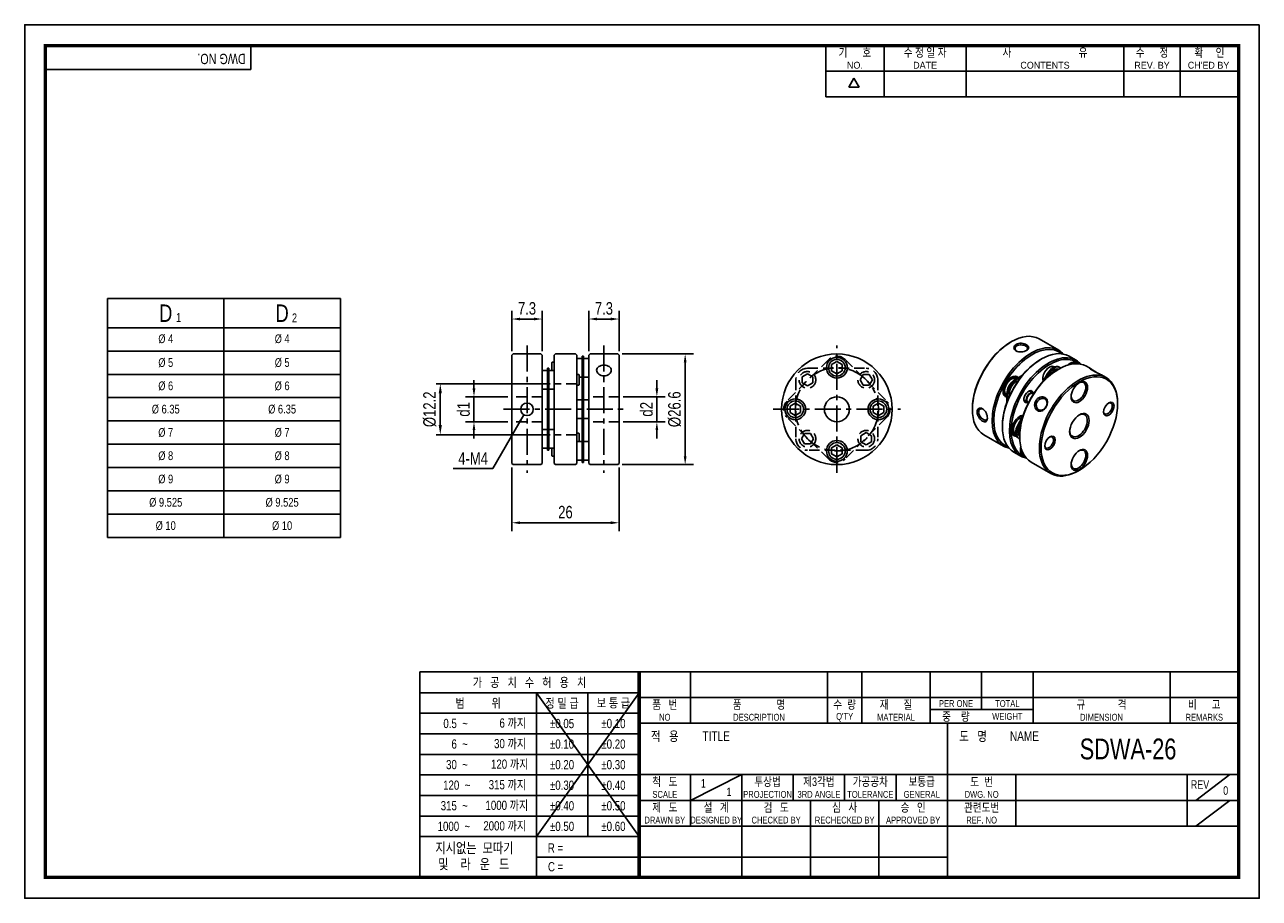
# Model space of a CAD drawing. Header units: millimetres. Extents: x 0 to 297, y 0 to 210.
import ezdxf
from ezdxf.enums import TextEntityAlignment as Align

# ---------------------------------------------------------------- set-up
doc = ezdxf.new("R2010")
doc.units = ezdxf.units.MM
doc.header["$LTSCALE"] = 5
for name, pattern in [('CENTER', [2, 1.25, -0.25, 0.25, -0.25]), ('CENTER2', [1.125, 0.75, -0.125, 0.125, -0.125]), ('DASHED', [0.75, 0.5, -0.25]), ('HIDDEN', [0.375, 0.25, -0.125]), ('PHANTOM2', [1.25, 0.625, -0.125, 0.125, -0.125, 0.125, -0.125])]:
    doc.linetypes.add(name, pattern=pattern)
doc.layers.get('0').update_dxf_attribs({"linetype": 'CONTINUOUS'})
doc.layers.get('Defpoints').update_dxf_attribs({"linetype": 'CONTINUOUS'})
for name, color, linetype in [('BM', 2, 'CONTINUOUS'), ('C', 1, 'CENTER2'), ('CT', 1, 'CENTER'), ('D', 7, 'CONTINUOUS'), ('DIM', 2, 'CONTINUOUS'), ('H', 3, 'HIDDEN'), ('HD', 4, 'DASHED'), ('P', 4, 'PHANTOM2')]:
    doc.layers.add(name, color=color, linetype=linetype)
doc.styles.get("Standard").update_dxf_attribs({"font": 'Gulim.ttf', "width": 0.8, "height": 3})
doc.dimstyles.new('LIM', dxfattribs={"dimtxt": 2, "dimasz": 2, "dimexe": 2, "dimexo": 1, "dimgap": 1, "dimtad": 1, "dimdec": 3, "dimzin": 9, "dimdsep": 46, "dimtxsty": 'Standard', "dimcen": 3, "dimclrd": 1, "dimclre": 1, "dimadec": 0, "dimazin": 0, "dimtfac": 1, "dimtdec": 3, "dimtmove": 0, "dimatfit": 3, "dimfxl": 0, "dimtolj": 1, "dimtzin": 0, "dimarcsym": 0})
doc.dimstyles.get("Standard").update_dxf_attribs({"dimtxt": 0.18, "dimasz": 0.18, "dimexe": 0.18, "dimexo": 0.0625, "dimgap": 0.09, "dimtad": 0, "dimtih": 1, "dimtoh": 1, "dimdec": 4, "dimzin": 0, "dimdsep": 46, "dimtxsty": 'Standard', "dimcen": 0.09, "dimadec": 0, "dimazin": 0, "dimtfac": 1, "dimtdec": 4, "dimtofl": 0, "dimtmove": 0, "dimatfit": 3, "dimfxl": 0, "dimtolj": 1, "dimtzin": 0, "dimarcsym": 0})

# ---------------------------------------------------------------- blocks, each defined once
blk = doc.blocks.new('*D7')
at = {"color": 1, "lineweight": -2, "ltscale": 25.4}
for p, q in [((117.19, 103.55), (117.19, 88.27)), ((142.99, 103.55), (142.99, 88.27)), ((119.19, 90.27), (140.99, 90.27))]:
    blk.add_line(p, q, dxfattribs=at)
at = {"color": 1, "ltscale": 25.4}
for points in [[(119.19, 90.61), (119.19, 89.94), (117.19, 90.27)], [(140.99, 90.61), (140.99, 89.94), (142.99, 90.27)]]:
    blk.add_solid(points, dxfattribs=at)
at = {"layer": 'Defpoints', "color": 0, "ltscale": 25.4}
for p in [(117.19, 104.55), (142.99, 104.55), (142.99, 90.27)]:
    blk.add_point(p, dxfattribs=at)
at = {"color": 0, "ltscale": 25.4, "insert": (130.09, 92.81), "char_height": 3, "attachment_point": 5}
blk.add_mtext('\\A1;26', dxfattribs=at)
blk = doc.blocks.new('*D8')
at = {"color": 1, "lineweight": -2, "ltscale": 25.4}
for p, q in [((143.69, 130.85), (160.89, 130.85)), ((158.89, 106.25), (158.89, 128.85)), ((143.69, 104.25), (160.89, 104.25))]:
    blk.add_line(p, q, dxfattribs=at)
at = {"color": 1, "ltscale": 25.4}
for points in [[(158.55, 128.85), (159.22, 128.85), (158.89, 130.85)], [(158.55, 106.25), (159.22, 106.25), (158.89, 104.25)]]:
    blk.add_solid(points, dxfattribs=at)
at = {"layer": 'Defpoints', "color": 0, "ltscale": 25.4}
for p in [(142.69, 130.85), (158.89, 130.85), (142.69, 104.25)]:
    blk.add_point(p, dxfattribs=at)
at = {"color": 0, "ltscale": 25.4, "insert": (156.35, 117.55), "char_height": 3, "attachment_point": 5, "rotation": 90}
blk.add_mtext('\\A1;{\\f??|b0|i0|c0|p49;%%c}26.6', dxfattribs=at)
blk = doc.blocks.new('*D9')
at = {"color": 1, "lineweight": -2, "ltscale": 25.4}
for p, q in [((152.08, 122.55), (152.08, 124.55)), ((143.99, 120.55), (154.08, 120.55)), ((152.08, 114.55), (152.08, 120.55)), ((143.99, 114.55), (154.08, 114.55)), ((152.08, 112.55), (152.08, 110.55))]:
    blk.add_line(p, q, dxfattribs=at)
at = {"color": 1, "ltscale": 25.4}
for points in [[(151.74, 122.55), (152.41, 122.55), (152.08, 120.55)], [(151.74, 112.55), (152.41, 112.55), (152.08, 114.55)]]:
    blk.add_solid(points, dxfattribs=at)
at = {"layer": 'Defpoints', "color": 0, "ltscale": 25.4}
for p in [(142.99, 120.55), (152.08, 120.55), (142.99, 114.55)]:
    blk.add_point(p, dxfattribs=at)
at = {"color": 0, "ltscale": 25.4, "insert": (149.58, 117.55), "char_height": 3, "attachment_point": 5, "rotation": 90}
blk.add_mtext('\\A1;{\\f??|b0|i0|c0|p49;d2}', dxfattribs=at)
blk = doc.blocks.new('*D10')
at = {"color": 1, "lineweight": -2, "ltscale": 25.4}
for p, q in [((135.69, 131.55), (135.69, 141.25)), ((142.99, 131.55), (142.99, 141.25)), ((137.69, 139.25), (140.99, 139.25))]:
    blk.add_line(p, q, dxfattribs=at)
at = {"color": 1, "ltscale": 25.4}
for points in [[(137.69, 139.59), (137.69, 138.92), (135.69, 139.25)], [(140.99, 139.59), (140.99, 138.92), (142.99, 139.25)]]:
    blk.add_solid(points, dxfattribs=at)
at = {"layer": 'Defpoints', "color": 0, "ltscale": 25.4}
for p in [(142.99, 139.25), (135.69, 130.55), (142.99, 130.55)]:
    blk.add_point(p, dxfattribs=at)
at = {"color": 0, "ltscale": 25.4, "insert": (139.34, 141.79), "char_height": 3, "attachment_point": 5}
blk.add_mtext('\\A1;7.3', dxfattribs=at)
blk = doc.blocks.new('*D11')
at = {"color": 1, "lineweight": -2, "ltscale": 25.4}
for p, q in [((117.19, 131.55), (117.19, 141.25)), ((124.49, 131.55), (124.49, 141.25)), ((122.49, 139.25), (119.19, 139.25))]:
    blk.add_line(p, q, dxfattribs=at)
at = {"color": 1, "ltscale": 25.4}
for points in [[(119.19, 139.59), (119.19, 138.92), (117.19, 139.25)], [(122.49, 139.59), (122.49, 138.92), (124.49, 139.25)]]:
    blk.add_solid(points, dxfattribs=at)
at = {"layer": 'Defpoints', "color": 0, "ltscale": 25.4}
for p in [(117.19, 139.25), (117.19, 130.55), (124.49, 130.55)]:
    blk.add_point(p, dxfattribs=at)
at = {"color": 0, "ltscale": 25.4, "insert": (120.84, 141.79), "char_height": 3, "attachment_point": 5}
blk.add_mtext('\\A1;7.3', dxfattribs=at)
blk = doc.blocks.new('*D12')
at = {"color": 1, "lineweight": -2, "ltscale": 25.4}
for p, q in [((108.08, 122.55), (108.08, 124.55)), ((116.19, 120.55), (106.08, 120.55)), ((108.08, 114.55), (108.08, 120.55)), ((116.19, 114.55), (106.08, 114.55)), ((108.08, 112.55), (108.08, 110.55))]:
    blk.add_line(p, q, dxfattribs=at)
at = {"color": 1, "ltscale": 25.4}
for points in [[(107.75, 122.55), (108.41, 122.55), (108.08, 120.55)], [(107.75, 112.55), (108.41, 112.55), (108.08, 114.55)]]:
    blk.add_solid(points, dxfattribs=at)
at = {"layer": 'Defpoints', "color": 0, "ltscale": 25.4}
for p in [(108.08, 120.55), (117.19, 120.55), (117.19, 114.55)]:
    blk.add_point(p, dxfattribs=at)
at = {"color": 0, "ltscale": 25.4, "insert": (105.58, 117.55), "char_height": 3, "attachment_point": 5, "rotation": 90}
blk.add_mtext('\\A1;{\\f??|b0|i0|c0|p49;d1}', dxfattribs=at)
blk = doc.blocks.new('*D13')
at = {"layer": 'D', "color": 1, "lineweight": -2}
for p, q in [((126.39, 123.65), (98.98, 123.65)), ((99.98, 121.35), (99.98, 113.75)), ((126.39, 111.45), (98.98, 111.45))]:
    blk.add_line(p, q, dxfattribs=at)
at = {"layer": 'D', "color": 1}
for points in [[(99.59, 121.35), (100.36, 121.35), (99.98, 123.65)], [(99.59, 113.75), (100.36, 113.75), (99.98, 111.45)]]:
    blk.add_solid(points, dxfattribs=at)
at = {"layer": 'Defpoints', "color": 0}
for p in [(127.39, 123.65), (99.98, 111.45), (127.39, 111.45)]:
    blk.add_point(p, dxfattribs=at)
at = {"layer": 'D', "insert": (97.43, 117.55), "char_height": 3, "attachment_point": 5, "rotation": 90}
blk.add_mtext('\\A1;%%C12.2', dxfattribs=at)

msp = doc.modelspace()

# ---------------------------------------------------------------- linework, layer by layer
for p, q in [((54.43705, 199.23234), (54.43705, 205)), ((192.71392, 192.64074), (192.71392, 205)), ((206.72109, 192.64074), (206.72109, 205)), ((226.49591, 192.64074), (226.49591, 205)), ((264.39765, 192.64074), (264.39765, 205)), ((277.99284, 192.64074), (277.99284, 205)), ((54.43705, 199.23234), (5, 199.23234)), ((192.71392, 198.82037), (291.58802, 198.82037)), ((198.25647, 194.97648), (199.49239, 197.11716)), ((200.72832, 194.97648), (199.49239, 197.11716)), ((200.72832, 194.97648), (198.25647, 194.97648)), ((192.71392, 192.64074), (291.58802, 192.64074)), ((19.93429, 144.14813), (19.93429, 86.74813)), ((19.93429, 144.14813), (75.93429, 144.14813)), ((75.93429, 144.14813), (75.93429, 86.74813)), ((19.93429, 86.74813), (75.93429, 86.74813)), ((95.07575, 54.43705), (95.07575, 5)), ((147.8086, 54.43705), (95.07575, 54.43705)), ((292, 54.43705), (147.8086, 54.43705)), ((147.8086, 54.43705), (147.8086, 5)), ((160.16787, 54.43705), (160.16787, 42.07779)), ((193.1259, 54.43705), (193.1259, 42.07779)), ((201.36541, 54.43705), (201.36541, 42.07779)), ((217.84443, 54.43705), (217.84443, 42.07779)), ((230.20369, 54.43705), (230.20369, 45.37359)), ((242.56295, 54.43705), (242.56295, 42.07779)), ((275.52098, 54.43705), (275.52098, 42.07779)), ((147.8086, 49.42948), (95.07575, 49.42948)), ((147.8086, 49.42948), (123.09008, 14.82355)), ((123.09008, 49.42948), (147.8086, 14.82355)), ((123.09008, 49.42948), (123.09008, 5)), ((135.44934, 49.42948), (135.44934, 14.82355)), ((147.8086, 48.25742), (292, 48.25742)), ((217.84443, 45.37359), (242.56295, 45.37359)), ((147.8086, 44.48577), (95.07575, 44.48577)), ((147.8086, 42.07779), (292, 42.07779)), ((221.96418, 5), (221.96418, 42.07779)), ((147.8086, 39.54207), (95.07575, 39.54207)), ((147.8086, 34.59837), (95.07575, 34.59837)), ((147.8086, 29.71852), (292, 29.71852)), ((160.16787, 23.53889), (172.52713, 29.71852)), ((160.16787, 29.71852), (160.16787, 17.35926)), ((172.52713, 29.71852), (172.52713, 5)), ((184.88639, 29.71852), (184.88639, 23.53889)), ((197.24565, 29.71852), (197.24565, 23.53889)), ((209.60492, 29.71852), (209.60492, 23.53889)), ((238.4432, 29.71852), (238.4432, 17.35926)), ((279.64074, 29.71852), (279.64074, 17.35926)), ((281.70061, 23.53889), (289.94012, 29.71852)), ((147.8086, 29.65466), (95.07575, 29.65466)), ((147.8086, 24.71096), (95.07575, 24.71096)), ((147.8086, 23.53889), (221.96418, 23.53889)), ((189.00615, 23.53889), (189.00615, 5)), ((205.48516, 23.53889), (205.48516, 5)), ((221.96418, 23.53889), (292, 23.53889)), ((281.70061, 17.35926), (289.94012, 23.53889)), ((147.8086, 19.76725), (95.07575, 19.76725)), ((147.8086, 17.35926), (292, 17.35926)), ((147.8086, 14.82355), (95.07575, 14.82355)), ((147.8086, 9.87984), (123.09008, 9.87984)), ((147.8086, 9.87984), (221.96418, 9.87984))]:
    msp.add_line(p, q)
at = {"color": 4}
for p, q in [((47.93429, 144.14813), (47.93429, 86.74813)), ((19.93429, 137.14813), (75.93429, 137.14813))]:
    msp.add_line(p, q, dxfattribs=at)
at = {"color": 1}
for p, q in [((19.93429, 131.54813), (75.93429, 131.54813)), ((19.93429, 125.94813), (75.93429, 125.94813)), ((19.93429, 120.34813), (75.93429, 120.34813)), ((19.93429, 114.74813), (75.93429, 114.74813)), ((19.93429, 109.14813), (75.93429, 109.14813)), ((19.93429, 103.54813), (75.93429, 103.54813)), ((19.93429, 97.94813), (75.93429, 97.94813)), ((19.93429, 92.34813), (75.93429, 92.34813))]:
    msp.add_line(p, q, dxfattribs=at)
msp.add_lwpolyline([(297, 210), (0, 210), (0, 0), (297, 0)], close=True)
msp.add_lwpolyline([(292, 205, 0.8, 0.8, 0), (5, 205, 0.8, 0.8, 0), (5, 5, 0.8, 0.8, 0), (292, 5, 0.8, 0.8, 0)], format="xyseb", close=True)
at = {"const_width": 0.82395}
msp.add_lwpolyline([(147.8086, 5), (147.8086, 54.43705)], dxfattribs=at)
at = {"layer": 'BM', "ltscale": 25.4}
for p, q in [((237.37805, 133.80725), (237.16592, 133.68478)), ((248.76566, 131.73072), (244.02805, 134.46599)), ((117.49488, 130.84762), (117.19488, 130.54762)), ((124.19488, 130.84762), (117.49488, 130.84762)), ((124.49488, 130.54762), (124.19488, 130.84762)), ((127.69488, 130.84762), (127.39488, 130.54762)), ((132.49488, 130.84762), (127.69488, 130.84762)), ((132.79488, 130.54762), (132.49488, 130.84762)), ((135.99488, 130.84762), (135.69488, 130.54762)), ((142.69488, 130.84762), (135.99488, 130.84762)), ((142.99488, 130.54762), (142.69488, 130.84762)), ((117.19488, 130.54762), (117.19488, 104.54762)), ((124.49488, 104.54762), (124.49488, 130.54762)), ((126.89488, 128.84762), (126.79488, 128.74762)), ((126.79488, 126.86869), (126.79488, 128.74762)), ((127.39488, 128.84762), (126.89488, 128.84762)), ((127.39488, 130.54762), (127.39488, 104.54762)), ((132.79488, 130.54762), (132.79488, 104.54762)), ((134.09488, 129.79762), (132.79488, 129.79762)), ((134.09488, 130.32655), (134.09488, 129.51262)), ((134.39488, 130.32655), (134.09488, 130.32655)), ((134.09488, 119.51262), (134.09488, 129.51262)), ((134.39488, 130.32655), (134.39488, 129.51262)), ((135.69488, 129.79762), (134.39488, 129.79762)), ((134.39488, 119.51262), (134.39488, 129.51262)), ((135.69488, 130.54762), (135.69488, 104.54762)), ((142.99488, 130.54762), (142.99488, 104.54762)), ((244.59054, 129.64312), (244.37841, 129.52065)), ((247.7285, 127.73506), (247.62473, 127.79497)), ((248.80843, 127.72232), (249.02056, 127.59984)), ((252.93759, 129.32206), (251.24054, 130.30185)), ((252.12975, 128.57603), (251.86773, 128.72731)), ((256.53127, 127.24725), (255.41247, 127.89319)), ((125.79488, 126.86869), (124.49488, 126.86869)), ((126.09488, 127.39762), (125.79488, 127.39762)), ((125.79488, 127.39762), (125.79488, 124.61869)), ((126.09488, 127.39762), (126.09488, 124.61869)), ((127.39488, 126.86869), (126.09488, 126.86869)), ((133.29488, 125.91869), (132.79488, 125.91869)), ((133.39488, 125.81869), (133.29488, 125.91869)), ((133.39488, 123.41869), (133.39488, 125.81869)), ((133.39488, 125.29762), (134.09488, 125.29762)), ((134.39488, 125.29762), (135.69488, 125.29762)), ((238.4528, 124.92542), (237.6958, 125.36247)), ((240.02539, 125.74186), (238.24704, 124.71513)), ((238.53203, 124.87967), (238.4528, 124.92542)), ((239.65202, 125.28135), (238.45917, 124.59265)), ((244.85413, 124.0821), (246.0295, 126.1179)), ((245.55125, 124.79964), (246.24163, 125.99542)), ((246.0295, 126.1179), (246.24163, 125.99542)), ((248.76247, 127.23446), (248.55034, 127.11198)), ((249.02056, 127.59984), (249.21904, 127.48525)), ((260.15008, 125.15793), (259.03133, 125.80384)), ((124.49488, 122.36869), (125.79488, 122.36869)), ((125.79488, 124.61869), (125.79488, 110.47655)), ((126.09488, 124.61869), (126.09488, 110.47655)), ((126.09488, 122.36869), (127.39488, 122.36869)), ((132.79488, 123.31869), (133.29488, 123.31869)), ((133.29488, 123.31869), (133.39488, 123.41869)), ((238.45917, 124.59265), (238.24704, 124.71513)), ((242.50328, 121.48991), (241.93759, 121.81651)), ((134.09488, 119.79762), (132.79488, 119.79762)), ((134.09488, 115.58262), (134.09488, 119.51262)), ((135.69488, 119.79762), (134.39488, 119.79762)), ((134.39488, 115.58262), (134.39488, 119.51262)), ((235.4458, 121.46536), (236.2028, 121.02831)), ((236.2028, 121.02831), (236.28203, 120.98256)), ((236.49417, 121.18917), (236.28203, 121.31165)), ((236.28203, 121.31165), (236.28203, 119.25818)), ((236.49417, 121.18917), (236.49417, 119.81179)), ((240.63759, 119.56484), (241.20328, 119.23824)), ((262.9046, 118.82454), (262.9046, 119.06949)), ((227.97353, 117.7631), (227.97353, 117.51815)), ((238.95843, 113.87045), (240.1338, 115.90625)), ((240.08343, 115.81901), (239.79666, 115.98457)), ((132.79488, 115.29762), (134.09488, 115.29762)), ((134.09488, 105.58262), (134.09488, 115.58262)), ((134.39488, 105.58262), (134.39488, 115.58262)), ((134.39488, 115.29762), (135.69488, 115.29762)), ((235.18602, 113.59896), (235.18602, 113.35401)), ((238.95843, 113.87045), (239.17056, 113.74798)), ((239.17056, 113.74798), (239.86095, 114.94376)), ((125.79488, 112.72655), (124.49488, 112.72655)), ((125.79488, 110.47655), (125.79488, 107.69762)), ((127.39488, 112.72655), (126.09488, 112.72655)), ((126.09488, 110.47655), (126.09488, 107.69762)), ((133.29488, 111.77655), (132.79488, 111.77655)), ((133.39488, 111.67655), (133.29488, 111.77655)), ((133.39488, 111.67655), (133.39488, 109.79762)), ((230.72805, 111.42971), (235.46566, 108.69445)), ((237.54666, 112.08746), (238.30366, 111.65041)), ((238.30366, 111.65041), (238.40743, 111.5905)), ((238.95843, 110.66162), (239.17056, 110.53914)), ((239.36904, 110.42455), (239.17056, 110.53914)), ((239.35795, 111.1903), (239.35795, 110.94535)), ((124.49488, 108.22655), (125.79488, 108.22655)), ((126.09488, 107.69762), (125.79488, 107.69762)), ((126.09488, 108.22655), (127.39488, 108.22655)), ((126.79488, 108.22655), (126.79488, 106.34762)), ((134.09488, 109.79762), (132.79488, 109.79762)), ((135.69488, 109.79762), (134.39488, 109.79762)), ((237.94054, 107.26558), (239.63759, 106.28578)), ((239.61773, 107.50969), (239.87975, 107.35841)), ((117.19488, 104.54762), (117.49488, 104.24762)), ((117.49488, 104.24762), (124.19488, 104.24762)), ((124.19488, 104.24762), (124.49488, 104.54762)), ((126.79488, 106.34762), (126.89488, 106.24762)), ((126.89488, 106.24762), (127.39488, 106.24762)), ((127.39488, 104.54762), (127.69488, 104.24762)), ((127.69488, 104.24762), (132.49488, 104.24762)), ((132.49488, 104.24762), (132.79488, 104.54762)), ((132.79488, 105.29762), (134.09488, 105.29762)), ((134.09488, 105.58262), (134.09488, 104.76869)), ((134.09488, 104.76869), (134.39488, 104.76869)), ((134.39488, 105.58262), (134.39488, 104.76869)), ((134.39488, 105.29762), (135.69488, 105.29762)), ((135.69488, 104.54762), (135.99488, 104.24762)), ((135.99488, 104.24762), (142.69488, 104.24762)), ((142.69488, 104.24762), (142.99488, 104.54762)), ((242.11247, 104.85691), (246.85008, 102.12165)), ((253.50008, 102.78038), (253.71222, 102.90286))]:
    msp.add_line(p, q, dxfattribs=at)
at = {"layer": 'BM', "linetype": 'Continuous'}
for points in [[(195.37513, 129.01116), (194.10767, 128.27939), (194.10767, 126.81585), (195.37513, 126.08408), (196.6426, 126.81585), (196.6426, 128.27939)], [(185.37513, 119.01116), (184.10767, 118.27939), (184.10767, 116.81585), (185.37513, 116.08408), (186.6426, 116.81585), (186.6426, 118.27939)], [(205.37513, 119.01116), (204.10767, 118.27939), (204.10767, 116.81585), (205.37513, 116.08408), (206.6426, 116.81585), (206.6426, 118.27939)], [(195.37513, 109.01116), (194.10767, 108.27939), (194.10767, 106.81585), (195.37513, 106.08408), (196.6426, 106.81585), (196.6426, 108.27939)]]:
    msp.add_lwpolyline(points, close=True, dxfattribs=at)
at = {"layer": 'BM', "ltscale": 25.4}
for centre, radius in [((195.37513, 117.54762), 13.3), ((195.37513, 127.54762), 2.5), ((195.37513, 127.54762), 2), ((120.84488, 117.54762), 1.5), ((185.37513, 117.54762), 2.5), ((185.37513, 117.54762), 2), ((195.37513, 117.54762), 3), ((205.37513, 117.54762), 2.5), ((205.37513, 117.54762), 2), ((195.37513, 107.54762), 2.5), ((195.37513, 107.54762), 2)]:
    msp.add_circle(centre, radius, dxfattribs=at)
for centre, major_axis, start_param, end_param in [((237.37805, 122.94785), (-6.65, -11.51814), 3.141592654, 6.283185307), ((237.16592, 123.07032), (6.5, 11.25833), 0.785398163, 2.35619449), ((242.11566, 120.21259), (6.65, 11.51814), 0, 3.328764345), ((242.3278, 120.09011), (-6.5, -11.25833), 3.034386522, 6.283185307), ((244.59054, 118.78372), (-6.65, -11.51814), 3.141592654, 6.283185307), ((246.28759, 117.80392), (6.65, 11.51814), 0, 3.328764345), ((242.11566, 120.21259), (6.65, 11.51814), 6.096013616, 6.283185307), ((244.37841, 118.90619), (-6.5, -11.25833), 3.926990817, 5.497787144), ((246.49973, 117.68145), (6.5, 11.25833), 0, 3.248798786), ((248.76247, 116.37505), (-6.65, -11.51814), 3.141592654, 6.283185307), ((246.49973, 125.84641), (1.125, 1.94856), 0, 2.710372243), ((247.41897, 125.31569), (-1.38947, -2.40663), 3.141592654, 4.71238898), ((247.6311, 125.19322), (-1.38947, -2.40663), 3.141592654, 4.71238898), ((251.49973, 126.3417), (-1.4, -2.42487), 2.906859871, 4.226267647), ((251.07546, 126.58665), (1.075, 1.86195), 0.017039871, 0.753911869), ((251.28759, 126.46418), (-1.25, -2.16506), 3.004224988, 3.868658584), ((251.00475, 126.62747), (-1.125, -1.94856), 3.011745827, 3.489345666), ((246.28759, 117.80392), (6.65, 11.51814), 6.096013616, 6.283185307), ((246.49973, 117.68145), (6.5, 11.25833), 6.175979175, 6.283185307), ((237.3278, 122.97686), (1.4, 2.42487), 0, 3.370523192), ((237.3278, 122.97686), (1.125, 1.94856), 0, 3.141592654), ((237.3278, 122.97686), (-1.125, -1.94856), 3.141592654, 6.283185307), ((237.11566, 123.09934), (-1.25, -2.16506), 2.847268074, 3.868658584), ((237.3278, 122.97686), (1.4, 2.42487), 6.054254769, 6.283185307), ((248.55034, 116.49753), (-6.5, -11.25833), 3.926990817, 5.497787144), ((253.50008, 113.63979), (6.65, 11.51814), 0, 3.926990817), ((247.6311, 125.19322), (-1.125, -1.94856), 3.216346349, 4.871168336), ((253.50008, 113.63979), (6.65, 11.51814), 5.497787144, 6.283185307), ((237.11566, 123.09934), (-1.25, -2.16506), 5.556119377, 6.283185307), ((238.24704, 122.44614), (1.38947, 2.40663), 0.785398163, 2.35619449), ((238.45917, 122.32367), (1.38947, 2.40663), 0.785398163, 2.35619449), ((238.45917, 122.32367), (-1.125, -1.94856), 3.604473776, 5.820304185), ((241.49973, 120.5682), (-0.8, -1.38564), 2.491248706, 6.283185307), ((241.28759, 120.69067), (-0.65, -1.12583), 3.141592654, 3.817387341), ((253.50008, 121.80475), (1.25, 2.16506), 2.414526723, 6.283185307), ((253.50008, 121.80475), (1.25, 2.16506), 0, 0.727065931), ((237.11566, 123.09934), (-1.25, -2.16506), 0, 0.294324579), ((241.28759, 120.69067), (-0.65, -1.12583), 5.60739062, 6.283185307), ((241.49973, 120.5682), (-0.8, -1.38564), 0, 0.650343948), ((241.85328, 120.36407), (0.65, 1.12583), 0, 3.496210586), ((241.92399, 120.32325), (-0.6, -1.03923), 2.884942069, 6.283185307), ((241.92399, 120.32325), (-0.6, -1.03923), 0, 0.256650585), ((241.85328, 120.36407), (0.65, 1.12583), 5.928567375, 6.283185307), ((260.57115, 117.72227), (-0.75, -1.29904), 0, 3.831409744), ((239.42866, 113.59896), (-1.4, -2.42487), 3.520310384, 6.283185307), ((239.21653, 113.72144), (-1.25, -2.16506), 3.363452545, 3.868658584), ((253.50008, 113.63979), (1.5, 2.59808), 2.405022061, 6.283185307), ((253.50008, 113.63979), (1.5, 2.59808), 0, 0.736570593), ((260.57115, 117.72227), (-0.75, -1.29904), 5.593368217, 6.283185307), ((239.42866, 113.59896), (-1.125, -1.94856), 3.572813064, 6.283185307), ((239.42866, 113.59896), (1.125, 1.94856), 0.431220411, 3.141592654), ((240.3479, 113.06824), (-1.38947, -2.40663), 4.71238898, 6.283185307), ((240.56003, 112.94577), (-1.38947, -2.40663), 4.71238898, 6.283185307), ((240.56003, 112.94577), (-1.125, -1.94856), 4.553609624, 6.208431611), ((239.21653, 113.72144), (-1.25, -2.16506), 5.556119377, 6.283185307), ((239.21653, 113.72144), (-1.25, -2.16506), 0, 0.328263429), ((239.42866, 113.59896), (-1.4, -2.42487), 0, 0.346614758), ((246.42902, 109.55731), (-0.75, -1.29904), 0, 3.831409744), ((242.3278, 120.09011), (-6.5, -11.25833), 0, 0.107206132), ((241.49973, 109.02119), (-1.4, -2.42487), 5.198510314, 6.283185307), ((241.28759, 109.14367), (-1.25, -2.16506), 5.556119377, 6.283185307), ((241.07546, 109.26614), (1.075, 1.86195), 2.387680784, 3.124552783), ((241.00475, 109.30697), (-1.125, -1.94856), 5.935432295, 6.283185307), ((241.00475, 109.30697), (-1.125, -1.94856), 0, 0.129846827), ((241.28759, 109.14367), (-1.25, -2.16506), 0, 0.137367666), ((246.42902, 109.55731), (-0.75, -1.29904), 5.593368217, 6.283185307), ((253.50008, 105.47482), (1.25, 2.16506), 2.414526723, 6.283185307), ((253.50008, 105.47482), (1.25, 2.16506), 0, 0.727065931), ((241.49973, 109.02119), (-1.4, -2.42487), 0, 0.234732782)]:
    msp.add_ellipse(centre, major_axis=major_axis, ratio=0.577350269, start_param=start_param, end_param=end_param, dxfattribs=at)
for centre, major_axis in [((253.71222, 113.51731), (6.5, 11.25833)), ((253.71222, 121.68228), (-1.4, -2.42487)), ((260.78328, 117.5998), (-0.9, -1.55885)), ((253.71222, 113.51731), (-1.65, -2.85788)), ((246.64115, 109.43483), (-0.9, -1.55885)), ((253.71222, 105.35235), (-1.4, -2.42487))]:
    msp.add_ellipse(centre, major_axis=major_axis, ratio=0.577350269, dxfattribs=at)
for points, knots in [([(241.02263, 133.07581), (241.18728, 132.98061), (241.45775, 132.76486), (241.5745, 132.39913), (241.4416, 132.03056), (241.026, 131.70672), (240.43658, 131.45001), (239.73127, 131.33491), (239.02627, 131.3615), (238.44049, 131.58084), (238.03466, 131.93398), (237.91941, 132.38146), (238.05251, 132.82716), (238.46837, 133.184), (239.05844, 133.40735), (239.76373, 133.44508), (240.46798, 133.33728), (240.85827, 133.17083), (241.02263, 133.07581)], [0, 0, 0, 0, 0.061856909, 0.124207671, 0.1869385, 0.250014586, 0.312968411, 0.375753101, 0.438174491, 0.500153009, 0.561876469, 0.624256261, 0.687052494, 0.750083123, 0.813062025, 0.875912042, 0.938256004, 1, 1, 1, 1]), ([(240.80752, 132.73492), (240.53071, 132.89474), (239.74765, 133.13152), (238.57211, 132.92444), (238.0847, 132.17273), (238.42512, 131.64505), (238.74326, 131.47882), (238.77409, 131.46425)], [0, 0, 0, 0, 0.1248986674, 0.2499097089, 0.3749196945, 0.4998323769, 0.5127098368, 0.5127098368, 0.5127098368, 0.5127098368]), ([(240.9052, 131.66989), (241.12223, 131.81847), (241.38904, 132.19686), (241.08464, 132.57491), (240.80752, 132.73492)], [0.7655035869, 0.7655035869, 0.7655035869, 0.7655035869, 0.8749602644, 1, 1, 1, 1]), ([(139.34488, 128.14098), (139.57792, 128.14086), (140.04571, 128.08925), (140.62611, 127.83089), (141.03078, 127.44525), (141.15373, 126.957), (141.03115, 126.43997), (140.62617, 125.98763), (140.04509, 125.65816), (139.34388, 125.55523), (138.64277, 125.65814), (138.06329, 125.98805), (137.65875, 126.44058), (137.53592, 126.95755), (137.65936, 127.44601), (138.06462, 127.83133), (138.64459, 128.0901), (139.11226, 128.14109), (139.34488, 128.14098)], [0, 0, 0, 0, 0.061856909, 0.124207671, 0.1869385, 0.250014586, 0.312968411, 0.375753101, 0.438174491, 0.500153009, 0.561876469, 0.624256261, 0.687052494, 0.750083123, 0.813062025, 0.875912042, 0.938256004, 1, 1, 1, 1]), ([(259.03135, 125.80383), (259.03129, 125.80386), (258.91275, 125.8723), (258.61149, 126.03069), (258.00528, 126.32616), (257.36142, 126.64016), (256.7928, 126.94724), (256.36982, 127.21266), (256.19334, 127.37235), (256.22728, 127.40727), (256.50597, 127.26964), (256.93865, 126.99644), (257.38749, 126.6935), (257.66174, 126.50843), (257.74051, 126.45564)], [0.2499843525, 0.2499843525, 0.2499843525, 0.2499843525, 0.2500145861, 0.3129684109, 0.3757531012, 0.4381744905, 0.5001530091, 0.5618764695, 0.6242562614, 0.6870524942, 0.7500831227, 0.8130620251, 0.8759120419, 0.9011658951, 0.9011658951, 0.9011658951, 0.9011658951]), ([(245.44485, 120.3738), (245.60954, 120.27851), (245.89151, 120.01722), (246.06932, 119.43503), (246.03553, 118.77024), (245.75702, 118.1104), (245.32495, 117.53888), (244.76596, 117.17748), (244.1721, 117.04005), (243.62185, 117.21085), (243.1805, 117.61252), (242.95397, 118.22424), (242.94069, 118.91637), (243.19923, 119.58803), (243.65217, 120.14758), (244.25844, 120.48132), (244.90155, 120.59037), (245.28047, 120.46893), (245.44485, 120.3738)], [0, 0, 0, 0, 0.061856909, 0.124207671, 0.1869385, 0.250014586, 0.312968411, 0.375753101, 0.438174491, 0.500153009, 0.561876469, 0.624256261, 0.687052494, 0.750083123, 0.813062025, 0.875912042, 0.938256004, 1, 1, 1, 1]), ([(245.42545, 120.03373), (245.14864, 120.19357), (244.40249, 120.25007), (243.42527, 119.45764), (243.22621, 118.21521), (243.8587, 117.28656), (244.8884, 117.25405), (245.7755, 118.09948), (246.06412, 119.29002), (245.70257, 119.87372), (245.42545, 120.03373)], [0, 0, 0, 0, 0.124898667, 0.249909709, 0.374919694, 0.499832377, 0.625056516, 0.7499715, 0.874960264, 1, 1, 1, 1]), ([(230.42927, 117.67384), (230.59404, 117.57854), (230.91611, 117.3129), (231.29123, 116.71649), (231.54396, 116.04812), (231.61662, 115.40941), (231.54423, 114.88719), (231.29126, 114.58804), (230.91573, 114.50605), (230.43288, 114.69596), (229.92414, 115.07853), (229.47898, 115.63474), (229.15955, 116.26461), (229.05844, 116.88701), (229.16005, 117.42545), (229.48002, 117.76279), (229.9255, 117.8861), (230.2648, 117.76897), (230.42927, 117.67384)], [0, 0, 0, 0, 0.061856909, 0.124207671, 0.1869385, 0.250014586, 0.312968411, 0.375753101, 0.438174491, 0.500153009, 0.561876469, 0.624256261, 0.687052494, 0.750083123, 0.813062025, 0.875912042, 0.938256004, 1, 1, 1, 1]), ([(230.61694, 117.5338), (230.34012, 117.69364), (229.74353, 117.72408), (229.3351, 116.9271), (229.7424, 115.80548), (230.63771, 114.96438), (231.37338, 114.84947), (231.56781, 115.26962), (231.58807, 115.53147)], [0, 0, 0, 0, 0.1248986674, 0.2499097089, 0.3749196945, 0.4998323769, 0.6250565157, 0.7343952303, 0.7343952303, 0.7343952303, 0.7343952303])]:
    msp.add_open_spline(points, degree=3, knots=knots, dxfattribs=at)
at = {"layer": 'C'}
msp.add_line((147.8086, 49.42948), (147.8086, 49.39613), dxfattribs=at)
at = {"layer": 'CT'}
for p, q in [((120.84488, 132.84762), (120.84488, 102.24762)), ((139.34488, 132.84762), (139.34488, 102.24762)), ((195.37513, 102.24762), (195.37513, 132.84762)), ((115.19488, 117.54762), (144.99488, 117.54762)), ((180.07513, 117.54762), (210.67513, 117.54762))]:
    msp.add_line(p, q, dxfattribs=at)
msp.add_circle((195.37513, 117.54762), 10, dxfattribs=at)
at = {"layer": 'DIM', "color": 1, "ltscale": 25.4}
msp.add_line((112.6064, 103.27815), (103.11387, 103.27815), dxfattribs=at)
at = {"layer": 'H'}
msp.add_line((147.8086, 49.31275), (147.8086, 49.27106), dxfattribs=at)
at = {"layer": 'HD'}
for p, q in [((193.41013, 129.51262), (183.41013, 119.51262)), ((197.34013, 129.51262), (207.34013, 119.51262)), ((188.30406, 127.39762), (202.4462, 127.39762)), ((132.79488, 123.64762), (127.39488, 123.64762)), ((185.52513, 124.61869), (185.52513, 110.47655)), ((205.22513, 124.61869), (205.22513, 110.47655)), ((124.49488, 120.54762), (117.19488, 120.54762)), ((142.99488, 120.54762), (135.69488, 120.54762)), ((124.49488, 114.54762), (117.19488, 114.54762)), ((142.99488, 114.54762), (135.69488, 114.54762)), ((193.41013, 105.58262), (183.41013, 115.58262)), ((207.34013, 115.58262), (197.34013, 105.58262)), ((132.79488, 111.44762), (127.39488, 111.44762)), ((202.4462, 107.69762), (188.30406, 107.69762))]:
    msp.add_line(p, q, dxfattribs=at)
for points in [[(188.30406, 126.08223), (187.0366, 125.35046), (187.0366, 123.88692), (188.30406, 123.15514), (189.57153, 123.88692), (189.57153, 125.35046)], [(203.90974, 124.61869), (203.17797, 125.88615), (201.71443, 125.88615), (200.98266, 124.61869), (201.71443, 123.35122), (203.17797, 123.35122)], [(186.84052, 110.47655), (187.57229, 109.20909), (189.03583, 109.20909), (189.76761, 110.47655), (189.03583, 111.74402), (187.57229, 111.74402)], [(202.4462, 109.01301), (203.71366, 109.74478), (203.71366, 111.20832), (202.4462, 111.9401), (201.17873, 111.20832), (201.17873, 109.74478)]]:
    msp.add_lwpolyline(points, close=True, dxfattribs=at)
for centre in [(188.30406, 124.61869), (202.4462, 124.61869), (188.30406, 110.47655), (202.4462, 110.47655)]:
    msp.add_circle(centre, 2, dxfattribs=at)
for centre, start, end in [((195.37513, 127.54762), 45, 135), ((188.30406, 124.61869), 90, 180), ((202.4462, 124.61869), 0, 90), ((185.37513, 117.54762), 135, 225), ((205.37513, 117.54762), 315, 45), ((188.30406, 110.47655), 180, 270), ((202.4462, 110.47655), 270, 0), ((195.37513, 107.54762), 225, 315)]:
    msp.add_arc(centre, 2.77893, start, end, dxfattribs=at)
at = {"layer": 'P'}
msp.add_line((147.8086, 49.22104), (147.8086, 49.16267), dxfattribs=at)

# ---------------------------------------------------------------- texts
for s, insert, char_height, width, attachment_point in [('D', (33.93429, 140.64813), 4.2, 28, 5), ('D', (61.93429, 140.64813), 4.2, 28, 5), ('1', (36.43011, 140.67302), 2.1, 6.3, 1), ('2', (64.30049, 140.59255), 2.1, 3.36, 1)]:
    msp.add_mtext(s, dxfattribs=dict(insert=insert, char_height=char_height, width=width, attachment_point=attachment_point))
at = {"ltscale": 25.4, "char_height": 2.1, "width": 28, "attachment_point": 5}
for s, insert in [('%%C{\\f??|b0|i0|c0|p49; \\fGulim|b0|i0|c129|p49;4}', (33.93429, 134.46719)), ('%%C{\\f??|b0|i0|c0|p49; \\fGulim|b0|i0|c129|p49;4}', (61.93429, 134.46719)), ('%%C{\\f??|b0|i0|c0|p49; \\f굴림|b0|i0|c129|p49;5}', (33.93429, 128.75241)), ('%%C{\\f??|b0|i0|c0|p49; \\f굴림|b0|i0|c129|p49;5}', (61.93429, 128.75241)), ('%%C{\\f??|b0|i0|c0|p49; \\f??|b0|i0|c129|p49;6}', (33.93429, 123.15241)), ('%%C{\\f??|b0|i0|c0|p49; \\f??|b0|i0|c129|p49;6}', (61.93429, 123.15241)), ('%%C{\\f??|b0|i0|c0|p49; \\f??|b0|i0|c129|p49;6.35}', (33.93429, 117.55241)), ('%%C{\\f??|b0|i0|c0|p49; \\f??|b0|i0|c129|p49;6.35}', (61.93429, 117.55241)), ('%%C{\\f??|b0|i0|c0|p49; \\f??|b0|i0|c129|p49;7}', (33.93429, 111.95241)), ('%%C{\\f??|b0|i0|c0|p49; \\f??|b0|i0|c129|p49;7}', (61.93429, 111.95241)), ('%%C{\\f??|b0|i0|c0|p49; \\f??|b0|i0|c129|p49;8}', (33.93429, 106.35241)), ('%%C{\\f??|b0|i0|c0|p49; \\f??|b0|i0|c129|p49;8}', (61.93429, 106.35241)), ('%%C{\\f??|b0|i0|c0|p49; \\f??|b0|i0|c129|p49;9}', (33.93429, 100.75241)), ('%%C{\\f??|b0|i0|c0|p49; \\f??|b0|i0|c129|p49;9}', (61.93429, 100.75241)), ('%%C{\\f??|b0|i0|c0|p49; \\f??|b0|i0|c129|p49;9.525}', (33.93429, 95.15241)), ('%%C{\\f??|b0|i0|c0|p49; \\f??|b0|i0|c129|p49;9.525}', (61.93429, 95.15241)), ('%%C{\\f??|b0|i0|c0|p49; \\f??|b0|i0|c129|p49;10}', (33.93429, 89.55241)), ('%%C{\\f??|b0|i0|c0|p49; \\f??|b0|i0|c129|p49;10}', (61.93429, 89.55241))]:
    msp.add_mtext(s, dxfattribs=dict(at, insert=insert))
at = {"ltscale": 25.4, "insert": (107.8664, 105.74126), "char_height": 3, "attachment_point": 5}
msp.add_mtext('{\\f굴림|b0|i0|c129|p49;4-M4}', dxfattribs=at)
at = {"layer": 'D', "width": 0.8}
for s, height, p in [('확     인', 2.059877, (284.99642, 203.3521)), ('기      호', 2.059877, (199.71751, 203.3521)), ('수 정 일 자', 2.059877, (216.6085, 203.3521)), ('사                           유', 2.0598771, (245.44678, 203.3521)), ('수      정', 2.059877, (271.19524, 203.3521)), ('가   공   치   수   허   용   치', 2.2246672, (121.44218, 51.93326)), ('범          위', 2.2246672, (109.08292, 46.95763)), ('정 밀 급', 2.224667, (129.26971, 46.95763)), ('보 통 급', 2.224667, (141.62897, 46.95763)), ('품   번', 2.059877, (153.98824, 46.60952)), ('품              명', 2.0598771, (176.64688, 46.60952)), ('수  량', 2.059877, (197.24565, 46.60952)), ('재      질', 2.059877, (209.60492, 46.60952)), ('PER ONE', 1.647902, (224.02406, 46.8155)), ('TOTAL', 1.647902, (236.38332, 46.8155)), ('규             격', 2.0598771, (259.04197, 46.60952)), ('비      고', 2.059877, (283.76049, 46.60952)), ('NO', 1.647902, (153.98824, 43.5197)), ('DESCRIPTION', 1.6479017, (176.64688, 43.5197)), ("Q'TY", 1.647902, (197.24565, 43.5197)), ('MATERIAL', 1.647902, (209.60492, 43.5197)), ('중    량', 2.059877, (224.02406, 43.72569)), ('WEIGHT', 1.647902, (236.38332, 43.72569)), ('DIMENSION', 1.647902, (259.04197, 43.5197)), ('REMARKS', 1.647902, (283.76049, 43.5197)), ('%%p0.05', 2.224667, (129.26971, 42.01392)), ('%%p0.10', 2.224667, (141.62897, 42.01392)), ('%%p0.10', 2.224667, (129.26971, 37.07022)), ('%%p0.20', 2.224667, (141.62897, 37.07022)), ('적   용', 2.307062, (153.98824, 38.98797)), ('TITLE', 2.307062, (166.3475, 38.98797)), ('도   명', 2.307062, (228.14381, 38.98797)), ('NAME', 2.307062, (240.50307, 38.98797)), ('SDWA-26', 5, (265.42755, 35.89816)), ('%%p0.20', 2.224667, (129.26971, 32.12651)), ('%%p0.30', 2.224667, (141.62897, 32.12651)), ('%%p0.30', 2.224667, (129.26971, 27.18281)), ('%%p0.40', 2.224667, (141.62897, 27.18281)), ('척   도', 2.059877, (153.98824, 28.07062)), ('1', 2.05988, (163.25768, 27.65865)), ('1', 2.05988, (169.43731, 25.59877)), ('투상법', 2.059877, (178.70676, 28.07062)), ('제3각법', 2.059877, (191.06602, 28.07062)), ('가공공차', 2.059877, (203.42529, 28.07062)), ('보통급', 2.059877, (215.78455, 28.07062)), ('도  번', 2.059877, (230.20369, 28.07062)), ('REV', 2.059877, (282.73055, 27.34967)), ('0', 2.05988, (288.91018, 25.90775)), ('%%p0.40', 2.224667, (129.26971, 22.2391)), ('%%p0.50', 2.224667, (141.62897, 22.2391)), ('SCALE', 1.647902, (153.98824, 24.98081)), ('PROJECTION', 1.647902, (178.70676, 24.98081)), ('3RD ANGLE', 1.647902, (191.06602, 24.98081)), ('TOLERANCE', 1.647902, (203.42529, 24.98081)), ('GENERAL', 1.647902, (215.78455, 24.98081)), ('DWG. NO', 1.647902, (230.20369, 24.98081)), ('제   도', 2.059877, (153.98824, 21.89099)), ('설   계', 2.059877, (166.3475, 21.89099)), ('검   도', 2.059877, (180.76664, 21.89099)), ('심   사', 2.059877, (197.24565, 21.89099)), ('승   인', 2.059877, (213.72467, 21.89099)), ('관련도번', 2.059877, (230.20369, 21.89099)), ('%%p0.50', 2.224667, (129.26971, 17.2954)), ('%%p0.60', 2.224667, (141.62897, 17.2954)), ('REF. NO', 1.647902, (230.20369, 18.80118))]:
    msp.add_text(s, height=height, dxfattribs=at).set_placement(p, align=Align.MIDDLE)
msp.add_text('DWG NO.', height=2.471852, rotation=180, dxfattribs=at).set_placement((53.16809, 203.00065))
at = {"layer": 'D'}
for s, p in [('NO.', (199.71751, 200.26228)), ('DATE', (216.6085, 200.26228)), ('CONTENTS', (245.44678, 200.26228)), ('REV. BY', (271.19524, 200.26228)), ("CH'ED BY", (284.79043, 200.26228))]:
    msp.add_text(s, height=1.647902, dxfattribs=at).set_placement(p, align=Align.MIDDLE)
at = {"layer": 'D', "width": 0.8}
for s, height, p in [('DRAWN BY', 1.647902, (153.98824, 17.97719)), ('DESIGNED BY', 1.6479017, (166.3475, 17.97719)), ('CHECKED BY', 1.647902, (180.76664, 17.97719)), ('RECHECKED BY', 1.6479017, (197.24565, 17.97719)), ('APPROVED BY', 1.6479017, (213.72467, 17.97719))]:
    msp.add_text(s, height=height, dxfattribs=at).set_placement(p, align=Align.CENTER)
at = {"layer": 'D', "linetype": 'ByBlock', "width": 0.8}
for s, height, p in [('지시없는  모따기', 2.471852, (98.78304, 10.86753)), ('및    라   운   드', 2.4718525, (99.46232, 6.99683))]:
    msp.add_text(s, height=height, dxfattribs=at).set_placement(p)
at = {"layer": 'D', "width": 0.8}
for s, p in [('R = ', (125.83895, 10.9999)), ('C = ', (125.87797, 6.47764))]:
    msp.add_text(s, height=2.224667, dxfattribs=at).set_placement(p)
at = {"layer": 'D', "char_height": 2.224667, "attachment_point": 6}
for s, insert, width in [('0.5  ~', (106.61106, 42.01392), 8.2310624), ('6 까지', (120.61823, 42.01392), 9.8035318), ('30 까지', (120.61823, 37.07022), 9.8034906), ('6  ~', (106.61106, 37.07022), 8.2310216), ('30  ~', (106.61106, 32.12651), 8.2310216), ('120 까지', (121.17583, 32.12651), 12.6524242), ('120  ~', (107.1976, 27.18281), 8.9379913), ('315 까지', (120.61823, 27.18281), 12.0977814), ('1000 까지', (121.14261, 22.2391), 13.3822846), ('315  ~', (106.61106, 22.2391), 9.885083), ('1000  ~', (107.17041, 17.2954), 14.528725), ('2000 까지', (120.61823, 17.2954), 12.974319)]:
    msp.add_mtext(s, dxfattribs=dict(at, insert=insert, width=width))

# ---------------------------------------------------------------- dimensions: what is measured, and where the dimension line sits
at = {"ltscale": 25.4}
for base, p1, p2, picture, middle in [((117.19488, 139.25242), (124.49488, 130.54762), (117.19488, 130.54762), '*D11', (120.84488, 141.79237)), ((142.99488, 139.25242), (135.69488, 130.54762), (142.99488, 130.54762), '*D10', (139.34488, 141.79237))]:
    dim = msp.add_linear_dim(base=base, p1=p1, p2=p2, dimstyle='LIM', dxfattribs=at)
    dim.commit()
    dim.dimension.update_dxf_attribs({"geometry": picture, "text_midpoint": middle})
for base, p1, p2, text, picture, middle in [((158.88672, 130.84762), (142.69488, 104.24762), (142.69488, 130.84762), '{\\f??|b0|i0|c0|p49;%%c}<>', '*D8', (156.34877, 117.54762)), ((108.07883, 120.54762), (117.19488, 114.54762), (117.19488, 120.54762), '{\\f??|b0|i0|c0|p49;d1}', '*D12', (105.57883, 117.54762)), ((152.07652, 120.54762), (142.99488, 114.54762), (142.99488, 120.54762), '{\\f??|b0|i0|c0|p49;d2}', '*D9', (149.57652, 117.54762))]:
    dim = msp.add_linear_dim(base=base, p1=p1, p2=p2, angle=90, text=text, dimstyle='LIM', dxfattribs=at)
    dim.commit()
    dim.dimension.update_dxf_attribs({"geometry": picture, "text_midpoint": middle})
dim = msp.add_linear_dim(base=(142.99488, 90.27276), p1=(117.19488, 104.54762), p2=(142.99488, 104.54762), text='26', dimstyle='LIM', dxfattribs=at)
dim.commit()
dim.dimension.update_dxf_attribs({"geometry": '*D7', "text_midpoint": (130.09488, 92.81071)})
at = {"layer": 'D'}
dim = msp.add_linear_dim(base=(99.97575, 111.44762), p1=(127.39488, 123.64762), p2=(127.39488, 111.44762), angle=90, text='%%C12.2', dimstyle='Standard', override={"dimtxt": 2, "dimasz": 2.3, "dimexe": 1, "dimexo": 1, "dimgap": 1, "dimtad": 1, "dimtih": 0, "dimtoh": 0, "dimzin": 8, "dimcen": 1, "dimclrd": 1, "dimclre": 1, "dimclrt": 256, "dimadec": 4, "dimazin": 2, "dimtfac": 0.5, "dimtix": 1, "dimtofl": 1, "dimtmove": 2, "dimtzin": 8}, dxfattribs=at)
dim.commit()
dim.dimension.update_dxf_attribs({"geometry": '*D13', "text_midpoint": (97.43381, 117.54762)})

# ---------------------------------------------------------------- leaders
at = {"ltscale": 25.4}
msp.add_leader([(120.09488, 116.24858), (112.6064, 103.27815)], dimstyle='LIM', override={"dimgap": 1, "dimtad": 0}, dxfattribs=at)

doc.saveas('drawing.dxf')
